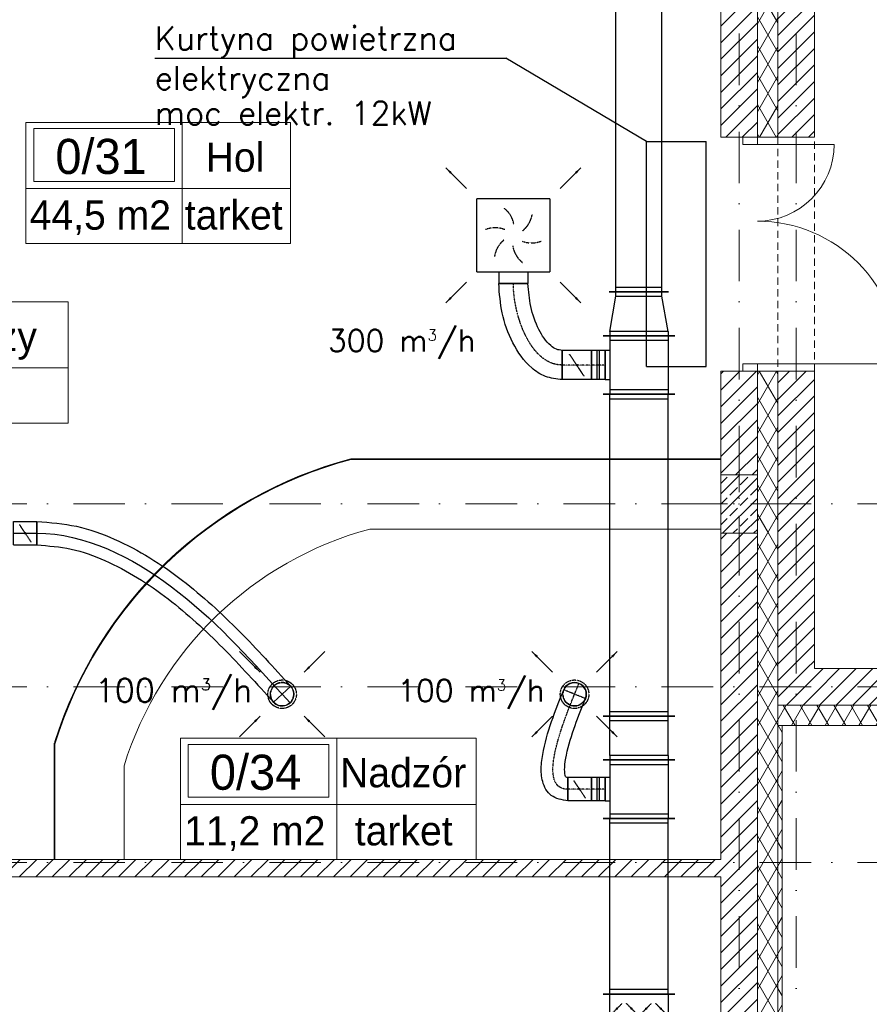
# Model space of a CAD drawing. Header units: millimetres. Extents: x -4612887 to -4536833, y -5457376 to -5415716.
# Tile 132 of 144: x -4567995 to -4562185, y -5433334 to -5426603. Entities that reach past the tile are written whole.
import ezdxf

# ---------------------------------------------------------------- set-up
doc = ezdxf.new("R2010")
doc.units = ezdxf.units.MM
doc.header["$MEASUREMENT"] = 0
for name, pattern in [('DASHDOT', [1, 0.5, -0.25, 0, -0.25]), ('DASHED', [0.75, 0.5, -0.25]), ('Kropki i Kreski', [670.277762, 352.777767, -176.388884, 0, -141.111112]), ('Przerywana b. gesta (2)', [80, 50, -30])]:
    doc.linetypes.add(name, pattern=pattern)
doc.layers.get('0').update_dxf_attribs({"color": 8, "lineweight": 18})
for name, color, linetype, lineweight in [('FLUID-N1', 7, 'Continuous', 30), ('FLUID-N1-150-ARRGR', 7, 'Continuous', 25), ('FLUID-W1', 7, 'Continuous', 30), ('FLUID-W1-160-ARRGR', 7, 'Continuous', 25), ('is_kurtyna_pow', 200, 'Continuous', 30), ('is_wnt_opis', 60, 'Continuous', 25), ('Linia', 8, 'Continuous', 18), ('Osie', 8, 'Continuous', 18), ('Slupy', 8, 'Continuous', 18), ('Strefy', 8, 'Continuous', 18), ('Ściany', 8, 'Continuous', 18), ('Ściany wewnętrzne', 7, 'Continuous', 18), ('Ściany zewnętrzne', 255, 'Continuous', 18)]:
    doc.layers.add(name, color=color, linetype=linetype, lineweight=lineweight)
doc.layers.add('FLUID-N1-SYM', color=7, linetype='Continuous')
doc.layers.add('FLUID-w1-SYM', color=7, linetype='Continuous')
doc.styles.add('FDBES', font='simplex.shx')
doc.styles.add('GENERATED_STYLE_3', font='txt')
doc.styles.add('GENERATED_STYLE_4', font='txt')
doc.linetypes.add('ZIGZAG', pattern='A,0.0001,-0.2,[131,ltypeshp.shx,S=0.2,R=0,X=-0.2,Y=0],-0.4,[131,ltypeshp.shx,S=0.2,R=180,X=0.2,Y=0],-0.2', length=0.8001)
doc.dimstyles.new('FDBES', dxfattribs={"dimscale": 50, "dimtxt": 4, "dimasz": 2.5, "dimexe": 0.8, "dimexo": 2, "dimgap": 1, "dimtad": 1, "dimdsep": 46, "dimtxsty": 'FDBES', "dimcen": 2.5, "dimclrd": 4, "dimclre": 5, "dimadec": 0, "dimazin": 0, "dimtfac": 1, "dimtmove": 0, "dimatfit": 3, "dimfxl": 1, "dimarcsym": 0})
pattern_1 = [(45, (-4559356.9, -5416807.61), (-56.56854, 56.56854), [])]
pattern_2 = [(60, (-4559356.9, -5416807.61), (-86.60254, 50), []), (120, (-4559356.9, -5416807.61), (86.60254, 50), [])]

# ---------------------------------------------------------------- blocks, each defined once
blk = doc.blocks.new('*U854')
at = {"color": 0, "linetype": 'ByBlock', "lineweight": -2}
for p, q in [((-250, -250), (-250, 250)), ((250, 250), (-250, 250)), ((250, 250), (250, -250)), ((-250, -250), (250, -250)), ((-100, -250), (-100, -330)), ((100, -250), (100, -330))]:
    blk.add_line(p, q, dxfattribs=at)
at = {"color": 162, "linetype": 'Continuous', "lineweight": -2}
blk.add_line((100, -330), (-100, -330), dxfattribs=at)
at = {"color": 7, "linetype": 'DASHED'}
for centre, start, end in [((-170.8, 45.8), 8.19859, 51.80141), ((-45.8, 170.8), 308.19859, 351.80141), ((-125, -125), 68.19859, 111.80141), ((45.8, -170.8), 128.19859, 171.80141), ((125, 125), 248.19859, 291.80141), ((170.8, -45.8), 188.19859, 231.80141)]:
    blk.add_arc(centre, 176.8, start, end, dxfattribs=at)
blk = doc.blocks.new('*U853')
at = {"color": 7, "linetype": 'DASHED'}
blk.add_circle((0, 0), 97.5, dxfattribs=at)
at = {"color": 0, "linetype": 'ByBlock', "lineweight": -2}
blk.add_circle((0, 0), 80, dxfattribs=at)
blk = doc.blocks.new('*U370')
at = {"color": 7, "linetype": 'DASHED'}
blk.add_circle((0, 0), 97.5, dxfattribs=at)
at = {"color": 0, "linetype": 'ByBlock', "lineweight": -2}
blk.add_circle((0, 0), 80, dxfattribs=at)
blk = doc.blocks.new('*U1054')
at = {"color": 162, "linetype": 'Continuous', "lineweight": -2}
for p, q in [((-100, -245), (-100, 245)), ((100, 245), (100, -245))]:
    blk.add_line(p, q, dxfattribs=at)
at = {"color": 0, "linetype": 'ByBlock', "lineweight": -2}
for p, q in [((-100, 200), (100, 200)), ((100, -200), (-100, -200))]:
    blk.add_line(p, q, dxfattribs=at)
at = {"color": 7, "linetype": 'DASHED'}
for p, q in [((0, 150), (-35.4, 185.4)), ((0, 150), (35.4, 114.6)), ((0, 50), (35.4, 85.4)), ((0, 50), (-35.4, 14.6)), ((0, -50), (-35.4, -14.6)), ((0, -50), (35.4, -85.4)), ((0, -150), (35.4, -114.6)), ((0, -150), (-35.4, -185.4))]:
    blk.add_line(p, q, dxfattribs=at)
at = {"color": 7, "linetype": 'Continuous'}
for points in [[(-4, 150, 8, 8, 1), (4, 150, 8, 8, 1)], [(-4, 50, 8, 8, 1), (4, 50, 8, 8, 1)], [(-4, -50, 8, 8, 1), (4, -50, 8, 8, 1)], [(-4, -150, 8, 8, 1), (4, -150, 8, 8, 1)]]:
    blk.add_lwpolyline(points, format="xyseb", close=True, dxfattribs=at)
blk = doc.blocks.new('*U1055')
at = {"color": 162, "linetype": 'Continuous', "lineweight": -2}
for p, q in [((-600, -245), (-600, 245)), ((600, 245), (600, -245))]:
    blk.add_line(p, q, dxfattribs=at)
at = {"color": 0, "linetype": 'ByBlock', "lineweight": -2}
for p, q in [((-600, 200), (600, 200)), ((-600, -200), (600, -200))]:
    blk.add_line(p, q, dxfattribs=at)
at = {"color": 7, "linetype": 'Continuous'}
for p, q in [((-570, -200), (-570, 200)), ((570, 200), (570, -200))]:
    blk.add_line(p, q, dxfattribs=at)
blk = doc.blocks.new('*U1056')
at = {"color": 162, "linetype": 'Continuous', "lineweight": -2}
for p, q in [((-200, -245), (-200, 245)), ((200, 245), (200, -245)), ((80, -230), (-80, -230))]:
    blk.add_line(p, q, dxfattribs=at)
at = {"color": 0, "linetype": 'ByBlock', "lineweight": -2}
for p, q in [((-200, 200), (200, 200)), ((-200, -200), (200, -200)), ((-80, -200), (-80, -230)), ((80, -230), (80, -200))]:
    blk.add_line(p, q, dxfattribs=at)
at = {"color": 7, "linetype": 'Continuous'}
for p, q in [((-170, -200), (-170, 200)), ((170, 200), (170, -200))]:
    blk.add_line(p, q, dxfattribs=at)
blk = doc.blocks.new('*U1057')
at = {"color": 162, "linetype": 'Continuous', "lineweight": -2}
for p, q in [((-80, -80), (-80, 80)), ((80, 80), (80, -80))]:
    blk.add_line(p, q, dxfattribs=at)
at = {"color": 0, "linetype": 'ByBlock', "lineweight": -2}
for p, q in [((-80, 80), (80, 80)), ((-80, -80), (80, -80))]:
    blk.add_line(p, q, dxfattribs=at)
at = {"color": 7, "linetype": 'DASHED'}
blk.add_line((-40, 60), (40, -60), dxfattribs=at)
at = {"color": 7, "linetype": 'Continuous'}
blk.add_lwpolyline([(-4, 0, 8, 8, 1), (4, 0, 8, 8, 1)], format="xyseb", close=True, dxfattribs=at)
at = {"layer": 'FLUID-N1-SYM', "color": 7, "linetype": 'DASHDOT'}
blk.add_line((-80, 0), (80, 0), dxfattribs=at)
blk = doc.blocks.new('*U1058')
at = {"color": 162, "linetype": 'Continuous', "lineweight": -2}
for p, q in [((-47.5, -80), (-47.5, 80)), ((47.5, 80), (47.5, -80))]:
    blk.add_line(p, q, dxfattribs=at)
at = {"color": 0, "linetype": 'ByBlock', "lineweight": -2}
for p, q in [((-47.5, 80), (47.5, 80)), ((-47.5, -80), (47.5, -80))]:
    blk.add_line(p, q, dxfattribs=at)
at = {"color": 7, "linetype": 'Continuous'}
for p, q in [((-7.5, 80), (-7.5, -80)), ((7.5, 80), (7.5, -80))]:
    blk.add_line(p, q, dxfattribs=at)
at = {"layer": 'FLUID-N1-SYM', "color": 7, "linetype": 'DASHDOT'}
blk.add_line((-47.5, 0), (47.5, 0), dxfattribs=at)
blk = doc.blocks.new('*U1059')
at = {"color": 162, "linetype": 'Continuous', "lineweight": -2}
blk.add_line((-45, -569.5), (-45, -729.5), dxfattribs=at)
at = {"color": 0, "linetype": 'ByBlock', "lineweight": -2}
blk.add_arc((0, 0), 80, 338.03005, 158.03005, dxfattribs=at)
at = {"color": 7, "linetype": 'DASHED', "lineweight": -2}
blk.add_arc((0, 0), 80, 158.03005, 338.03005, dxfattribs=at)
at = {"color": 162, "linetype": 'ZIGZAG', "lineweight": -2, "ltscale": 50}
for points in [[(-45, -729.5), (-159, -692.1), (-218.1, -597.3), (-227.4, -493.2), (-212.7, -384.1), (-147.2, -159.6), (-74.2, 29.9)], [(-45, -569.5), (-58.4, -567.6), (-63.8, -555.3), (-67.6, -500.9), (-56, -416.3), (3.6, -213.2), (74.2, -29.9)]]:
    blk.add_spline(points, degree=3, dxfattribs=at)
at = {"layer": 'FLUID-N1-SYM', "color": 7, "linetype": 'DASHDOT'}
for p, q in [((0, 0), (29.9, 74.2)), ((74.2, -29.9), (-74.2, 29.9))]:
    blk.add_line(p, q, dxfattribs=at)
at = {"layer": 'FLUID-N1-SYM', "color": 7, "linetype": 'DASHDOT', "start_tangent": (-1, 0), "end_tangent": (0.37412, 0.92738)}
blk.add_spline([(-45, -649.5), (0, 0)], degree=3, dxfattribs=at)
blk = doc.blocks.new('*U1060')
at = {"color": 162, "linetype": 'Continuous', "lineweight": -2}
for p, q in [((-150, -245), (-150, 245)), ((150, 245), (150, -245))]:
    blk.add_line(p, q, dxfattribs=at)
at = {"color": 0, "linetype": 'ByBlock', "lineweight": -2}
for p, q in [((-120, 200), (-150, 200)), ((-120, 200), (120, 200)), ((120, 200), (150, 200)), ((-120, -200), (-150, -200)), ((-120, -200), (120, -200)), ((120, -200), (150, -200))]:
    blk.add_line(p, q, dxfattribs=at)
at = {"color": 7, "linetype": 'Continuous'}
for p, q in [((-120, -200), (-120, 200)), ((120, 200), (120, -200))]:
    blk.add_line(p, q, dxfattribs=at)
blk = doc.blocks.new('*U1061')
at = {"color": 162, "linetype": 'Continuous', "lineweight": -2}
for p, q in [((-1100, -245), (-1100, 245)), ((1100, 245), (1100, -245))]:
    blk.add_line(p, q, dxfattribs=at)
at = {"color": 0, "linetype": 'ByBlock', "lineweight": -2}
for p, q in [((-1100, 200), (1100, 200)), ((-1100, -200), (1100, -200))]:
    blk.add_line(p, q, dxfattribs=at)
at = {"color": 7, "linetype": 'Continuous'}
for p, q in [((-1070, -200), (-1070, 200)), ((1070, 200), (1070, -200))]:
    blk.add_line(p, q, dxfattribs=at)
blk = doc.blocks.new('*U1062')
at = {"color": 162, "linetype": 'Continuous', "lineweight": -2}
for p, q in [((-200, -245), (-200, 245)), ((200, 245), (200, -245)), ((100, -230), (-100, -230))]:
    blk.add_line(p, q, dxfattribs=at)
at = {"color": 0, "linetype": 'ByBlock', "lineweight": -2}
for p, q in [((-200, 200), (200, 200)), ((-200, -200), (200, -200)), ((-100, -200), (-100, -230)), ((100, -230), (100, -200))]:
    blk.add_line(p, q, dxfattribs=at)
at = {"color": 7, "linetype": 'Continuous'}
for p, q in [((-170, -200), (-170, 200)), ((170, 200), (170, -200))]:
    blk.add_line(p, q, dxfattribs=at)
blk = doc.blocks.new('*U1063')
at = {"color": 162, "linetype": 'Continuous', "lineweight": -2}
for p, q in [((-100, -100), (-100, 100)), ((100, 100), (100, -100))]:
    blk.add_line(p, q, dxfattribs=at)
at = {"color": 0, "linetype": 'ByBlock', "lineweight": -2}
for p, q in [((-100, 100), (100, 100)), ((-100, -100), (100, -100))]:
    blk.add_line(p, q, dxfattribs=at)
at = {"color": 7, "linetype": 'DASHED'}
blk.add_line((-50, 75), (50, -75), dxfattribs=at)
at = {"color": 7, "linetype": 'Continuous'}
blk.add_lwpolyline([(-4, 0, 8, 8, 1), (4, 0, 8, 8, 1)], format="xyseb", close=True, dxfattribs=at)
at = {"layer": 'FLUID-N1-SYM', "color": 7, "linetype": 'DASHDOT'}
blk.add_line((-100, 0), (100, 0), dxfattribs=at)
blk = doc.blocks.new('*U1064')
at = {"color": 162, "linetype": 'Continuous', "lineweight": -2}
for p, q in [((-47.5, -100), (-47.5, 100)), ((47.5, 100), (47.5, -100))]:
    blk.add_line(p, q, dxfattribs=at)
at = {"color": 0, "linetype": 'ByBlock', "lineweight": -2}
for p, q in [((-47.5, 100), (47.5, 100)), ((-47.5, -100), (47.5, -100))]:
    blk.add_line(p, q, dxfattribs=at)
at = {"color": 7, "linetype": 'Continuous'}
for p, q in [((-7.5, 100), (-7.5, -100)), ((7.5, 100), (7.5, -100))]:
    blk.add_line(p, q, dxfattribs=at)
at = {"layer": 'FLUID-N1-SYM', "color": 7, "linetype": 'DASHDOT'}
blk.add_line((-47.5, 0), (47.5, 0), dxfattribs=at)
blk = doc.blocks.new('*U1065')
at = {"color": 162, "linetype": 'Continuous', "lineweight": -2}
for p, q in [((-100, 0), (100, 0)), ((333.8, -456.6), (333.8, -656.6))]:
    blk.add_line(p, q, dxfattribs=at)
at = {"color": 162, "linetype": 'ZIGZAG', "lineweight": -2, "ltscale": 50}
for points in [[(333.8, -456.6), (295, -448.9), (255.2, -423.9), (175.1, -314.5), (119.2, -155.7), (100, 0)], [(333.8, -656.6), (219.6, -634.2), (125.5, -576.2), (-3.6, -404.4), (-75.7, -200.7), (-100, 0)]]:
    blk.add_spline(points, degree=3, dxfattribs=at)
at = {"layer": 'FLUID-N1-SYM', "color": 7, "linetype": 'DASHDOT', "start_tangent": (-1, 0), "end_tangent": (0, 1)}
blk.add_spline([(333.8, -556.6), (0, 0)], degree=3, dxfattribs=at)
blk = doc.blocks.new('*U1066')
at = {"color": 162, "linetype": 'Continuous', "lineweight": -2}
for p, q in [((-150, -245), (-150, 245)), ((150, 202.5), (150, -202.5))]:
    blk.add_line(p, q, dxfattribs=at)
at = {"color": 0, "linetype": 'ByBlock', "lineweight": -2}
for p, q in [((-120, 200), (-150, 200)), ((-120, 200), (120, 157.5)), ((120, 157.5), (150, 157.5)), ((-120, -200), (-150, -200)), ((-120, -200), (120, -157.5)), ((120, -157.5), (150, -157.5))]:
    blk.add_line(p, q, dxfattribs=at)
at = {"color": 7, "linetype": 'Continuous'}
for p, q in [((-120, -200), (-120, 200)), ((120, 157.5), (120, -157.5))]:
    blk.add_line(p, q, dxfattribs=at)
blk = doc.blocks.new('*U1067')
at = {"color": 162, "linetype": 'Continuous', "lineweight": -2}
for p, q in [((-1550, -202.5), (-1550, 202.5)), ((1550, 202.5), (1550, -202.5))]:
    blk.add_line(p, q, dxfattribs=at)
at = {"color": 0, "linetype": 'ByBlock', "lineweight": -2}
for p, q in [((-1550, 157.5), (1550, 157.5)), ((-1550, -157.5), (1550, -157.5))]:
    blk.add_line(p, q, dxfattribs=at)
at = {"color": 7, "linetype": 'Continuous'}
for p, q in [((-1520, -157.5), (-1520, 157.5)), ((1520, 157.5), (1520, -157.5))]:
    blk.add_line(p, q, dxfattribs=at)
blk = doc.blocks.new('*U377')
at = {"color": 32, "linetype": 'Continuous', "lineweight": -2}
for p, q in [((-80, -80), (-80, 80)), ((80, 80), (80, -80))]:
    blk.add_line(p, q, dxfattribs=at)
at = {"color": 0, "linetype": 'ByBlock', "lineweight": -2}
for p, q in [((-80, 80), (80, 80)), ((-80, -80), (80, -80))]:
    blk.add_line(p, q, dxfattribs=at)
at = {"color": 7, "linetype": 'DASHED'}
blk.add_line((-40, 60), (40, -60), dxfattribs=at)
at = {"color": 7, "linetype": 'Continuous'}
blk.add_lwpolyline([(-4, 0, 8, 8, 1), (4, 0, 8, 8, 1)], format="xyseb", close=True, dxfattribs=at)
at = {"layer": 'FLUID-w1-SYM', "color": 7, "linetype": 'Continuous'}
blk.add_line((-80, 0), (80, 0), dxfattribs=at)
blk = doc.blocks.new('*U389')
at = {"color": 32, "linetype": 'Continuous', "lineweight": -2}
blk.add_line((-1677.5, 1020.5), (-1677.5, 1180.5), dxfattribs=at)
at = {"color": 7, "linetype": 'DASHED', "lineweight": -2}
blk.add_arc((0, 0), 80, 42.50915, 222.50915, dxfattribs=at)
at = {"color": 0, "linetype": 'ByBlock', "lineweight": -2}
blk.add_arc((0, 0), 80, 222.50915, 42.50915, dxfattribs=at)
at = {"color": 32, "linetype": 'ZIGZAG', "lineweight": -2, "ltscale": 50}
for points in [[(-1677.5, 1180.5), (-1406.2, 1147.9), (-1147.6, 1060.3), (-905.2, 932.6), (-682.1, 778.4), (-291.4, 428.6), (59, 54.1)], [(-1677.5, 1020.5), (-1442.9, 992.1), (-1211.8, 913.7), (-988.9, 796.2), (-779.4, 651.4), (-405.2, 316.1), (-59, -54.1)]]:
    blk.add_spline(points, degree=3, dxfattribs=at)
at = {"layer": 'FLUID-w1-SYM', "color": 7, "linetype": 'Continuous'}
for p, q in [((-59, -54.1), (59, 54.1)), ((0, 0), (54.1, -59))]:
    blk.add_line(p, q, dxfattribs=at)
at = {"layer": 'FLUID-w1-SYM', "color": 7, "linetype": 'Continuous', "start_tangent": (1, 0), "end_tangent": (0.675708, -0.737169)}
blk.add_spline([(-1677.5, 1100.5), (-757.4, 735.1), (0, 0)], degree=3, dxfattribs=at)
blk = doc.blocks.new('A$C275F75B2')
at = {"layer": 'is_kurtyna_pow'}
for p, q in [((-408, 769), (0, 769)), ((-408, -769), (-408, 769)), ((0, -769), (0, 769)), ((-408, -769), (0, -769))]:
    blk.add_line(p, q, dxfattribs=at)

msp = doc.modelspace()

# ---------------------------------------------------------------- hatches: boundary and pattern name
at = {"layer": 'Slupy', "linetype": 'Continuous'}
h = msp.add_hatch(dxfattribs=at)
h.set_pattern_fill('BETON_ZBROJONY', color=8, style=0, pattern_type=2)
h.set_pattern_definition([(45, (-4559356.9, -5416807.61), (-70.7107, 70.7107), []), (45, (-4559392.25, -5416772.26), (-70.7107, 70.7107), [75, -25])])
h.paths.add_polyline_path([(-4563200.7, -5430114.1), (-4562950.7, -5430114.1), (-4562950.7, -5429714.1), (-4563200.7, -5429714.1)])
at = {"layer": 'Ściany', "linetype": 'Continuous'}
for points in [[(-4565730.1, -5429605.1, 0.25709), (-4567754.7, -5431538.5), (-4567754.7, -5431555.3, -0.258503), (-4565729.4, -5429610.1)], [(-4563200.7, -5429605.1), (-4565730.1, -5429605.1), (-4565729.4, -5429610.1), (-4563200.7, -5429610.1)], [(-4567759.7, -5431548.1), (-4567759.7, -5432344.1), (-4567754.7, -5432344.1), (-4567754.7, -5431548.1)]]:
    msp.add_hatch(color=8, dxfattribs=at).paths.add_polyline_path(points)
h = msp.add_hatch(dxfattribs=at)
h.set_pattern_fill('IZOLACJA_MIĘKKA', color=8, style=0, pattern_type=2)
h.set_pattern_definition(pattern_2)
h.paths.add_polyline_path([(-4562810.7, -5431429.1), (-4562810.7, -5433569.1), (-4562780.7, -5433569.1), (-4562780.7, -5431429.1)])
at = {"layer": 'Ściany wewnętrzne', "linetype": 'Continuous'}
h = msp.add_hatch(dxfattribs=at)
h.set_pattern_fill('BLOCZKI_CERAMICZNE', color=8, style=0, pattern_type=2)
h.set_pattern_definition(pattern_1)
h.paths.add_polyline_path([(-4563200.7, -5432344.1), (-4569275.7, -5432344.1), (-4569155.7, -5432464.1), (-4563200.7, -5432464.1)])
at = {"layer": 'Ściany zewnętrzne', "linetype": 'Continuous'}
h = msp.add_hatch(dxfattribs=at)
h.set_pattern_fill('BLOCZKI_CERAMICZNE', color=8, style=0, pattern_type=2)
h.set_pattern_definition(pattern_1)
h.paths.add_polyline_path([(-4562810.7, -5421039.1), (-4562810.7, -5427405.6), (-4562560.7, -5427405.6), (-4562560.7, -5421039.1)])
h = msp.add_hatch(dxfattribs=at)
h.set_pattern_fill('BLOCZKI_CERAMICZNE', color=8, style=0, pattern_type=2)
h.set_pattern_definition(pattern_1)
h.paths.add_polyline_path([(-4563200.7, -5427405.6), (-4563050.7, -5427405.6), (-4562950.7, -5427405.6), (-4562950.7, -5425114.1), (-4563200.7, -5425114.1)])
h = msp.add_hatch(dxfattribs=at)
h.set_pattern_fill('IZOLACJA_MIĘKKA', color=8, style=0, pattern_type=2)
h.set_pattern_definition(pattern_2)
h.paths.add_polyline_path([(-4562950.7, -5425114.1), (-4562950.7, -5427405.6), (-4562810.7, -5427405.6), (-4562810.7, -5425114.1)])
h = msp.add_hatch(dxfattribs=at)
h.set_pattern_fill('BLOCZKI_CERAMICZNE', color=8, style=0, pattern_type=2)
h.set_pattern_definition(pattern_1)
h.paths.add_polyline_path([(-4563200.7, -5429714.1), (-4562950.7, -5429714.1), (-4562950.7, -5429005.6), (-4563050.7, -5429005.6), (-4563200.7, -5429005.6)])
h = msp.add_hatch(dxfattribs=at)
h.set_pattern_fill('IZOLACJA_MIĘKKA', color=8, style=0, pattern_type=2)
h.set_pattern_definition(pattern_2)
h.paths.add_polyline_path([(-4562810.7, -5429005.6), (-4562950.7, -5429005.6), (-4562950.7, -5429714.1), (-4562810.7, -5429714.1)])
h = msp.add_hatch(dxfattribs=at)
h.set_pattern_fill('BLOCZKI_CERAMICZNE', color=8, style=0, pattern_type=2)
h.set_pattern_definition(pattern_1)
h.paths.add_polyline_path([(-4562560.7, -5431039.1), (-4562560.7, -5429005.6), (-4562810.7, -5429005.6), (-4562810.7, -5431039.1)])
h = msp.add_hatch(dxfattribs=at)
h.set_pattern_fill('IZOLACJA_MIĘKKA', color=8, style=0, pattern_type=2)
h.set_pattern_definition(pattern_2)
h.paths.add_polyline_path([(-4562810.7, -5430114.1), (-4562810.7, -5429714.1), (-4562950.7, -5429714.1), (-4562950.7, -5430114.1)])
h = msp.add_hatch(dxfattribs=at)
h.set_pattern_fill('BLOCZKI_CERAMICZNE', color=8, style=0, pattern_type=2)
h.set_pattern_definition(pattern_1)
h.paths.add_polyline_path([(-4563200.7, -5430114.1), (-4563200.7, -5433539.1), (-4563000.7, -5433539.1), (-4562950.7, -5433539.1), (-4562950.7, -5430114.1)])
h = msp.add_hatch(dxfattribs=at)
h.set_pattern_fill('IZOLACJA_MIĘKKA', color=8, style=0, pattern_type=2)
h.set_pattern_definition(pattern_2)
h.paths.add_polyline_path([(-4562950.7, -5430114.1), (-4562950.7, -5433539.1), (-4562950.7, -5433569.1), (-4562810.7, -5433569.1), (-4562810.7, -5430114.1)])
h = msp.add_hatch(dxfattribs=at)
h.set_pattern_fill('BLOCZKI_CERAMICZNE', color=8, style=0, pattern_type=2)
h.set_pattern_definition(pattern_1)
h.paths.add_polyline_path([(-4562720.9, -5431289.1), (-4562560.7, -5431039.1), (-4562810.7, -5431039.1), (-4562810.7, -5431289.1)])
h = msp.add_hatch(dxfattribs=at)
h.set_pattern_fill('BLOCZKI_CERAMICZNE', color=8, style=0, pattern_type=2)
h.set_pattern_definition(pattern_1)
h.paths.add_polyline_path([(-4562560.7, -5431039.1), (-4562720.9, -5431289.1), (-4562560.7, -5431289.1)])
h = msp.add_hatch(dxfattribs=at)
h.set_pattern_fill('BLOCZKI_CERAMICZNE', color=8, style=0, pattern_type=2)
h.set_pattern_definition(pattern_1)
h.paths.add_polyline_path([(-4562560.7, -5431039.1), (-4562560.7, -5431289.1), (-4561517, -5431289.1), (-4561517, -5431039.1)])
h = msp.add_hatch(dxfattribs=at)
h.set_pattern_fill('IZOLACJA_MIĘKKA', color=8, style=0, pattern_type=2)
h.set_pattern_definition(pattern_2)
h.paths.add_polyline_path([(-4562810.7, -5431429.1), (-4561517, -5431429.1), (-4561517, -5431289.1), (-4562720.9, -5431289.1)])
h = msp.add_hatch(dxfattribs=at)
h.set_pattern_fill('IZOLACJA_MIĘKKA', color=8, style=0, pattern_type=2)
h.set_pattern_definition(pattern_2)
h.paths.add_polyline_path([(-4562810.7, -5431429.1), (-4562720.9, -5431289.1), (-4562810.7, -5431289.1)])

# ---------------------------------------------------------------- linework, layer by layer
at = {"layer": 'is_wnt_opis', "color": 2}
for p in [(-4567070.4, -5426866.5), (-4563708.7, -5427436.6)]:
    msp.add_line(p, (-4564671.5, -5426866.5), dxfattribs=at)
at = {"layer": 'Linia', "color": 8, "linetype": 'Continuous'}
for p, q in [((-4563200.7, -5429605.1), (-4565730.1, -5429605.1)), ((-4565600.7, -5430085.1), (-4563200.7, -5430085.1)), ((-4567759.7, -5431548.1), (-4567759.7, -5432344.1)), ((-4567281.7, -5431703), (-4567281.7, -5432344.1))]:
    msp.add_line(p, q, dxfattribs=at)
for radius, start, end in [(2922.9, 105.14619, 162.54591), (2425.7, 105.15949, 162.64988)]:
    msp.add_arc((-4564966.4, -5432426.4), radius, start, end, dxfattribs=at)
at = {"layer": 'Osie', "color": 8, "linetype": 'Kropki i Kreski'}
for p, q in [((-4563075.7, -5455207), (-4563075.7, -5416506)), ((-4562685.7, -5455207), (-4562685.7, -5416506)), ((-4551857, -5429914.1), (-4607179.5, -5429914.1)), ((-4551857, -5431164.1), (-4607179.5, -5431164.1)), ((-4551857, -5432364.1), (-4607179.5, -5432364.1))]:
    msp.add_line(p, q, dxfattribs=at)
at = {"layer": 'Slupy', "color": 8, "linetype": 'Continuous'}
for p, q in [((-4563075.7, -5429834.1), (-4563075.7, -5429634.1)), ((-4563155.7, -5429914.1), (-4563280.7, -5429914.1)), ((-4562995.7, -5429914.1), (-4562870.7, -5429914.1)), ((-4563075.7, -5429994.1), (-4563075.7, -5430194.1))]:
    msp.add_line(p, q, dxfattribs=at)
at = {"layer": 'Slupy', "color": 8, "linetype": 'Continuous', "flags": 128}
msp.add_lwpolyline([(-4563200.7, -5430114.1), (-4562950.7, -5430114.1), (-4562950.7, -5429714.1), (-4563200.7, -5429714.1)], close=True, dxfattribs=at)
at = {"layer": 'Slupy', "color": 8, "linetype": 'Continuous'}
msp.add_point((-4563075.7, -5429914.1), dxfattribs=at)
at = {"layer": 'Strefy', "color": 8, "linetype": 'Continuous'}
for p, q in [((-4567952.8, -5427306), (-4566142.3, -5427306)), ((-4567952.8, -5428134.2), (-4567952.8, -5427306)), ((-4566883.5, -5427306), (-4566883.5, -5428134.2)), ((-4566142.3, -5427306), (-4566142.3, -5428134.2)), ((-4567899.3, -5427347.4), (-4566937, -5427347.4)), ((-4567899.3, -5427708.8), (-4567899.3, -5427347.4)), ((-4566937, -5427347.4), (-4566937, -5427708.8)), ((-4566937, -5427708.8), (-4567899.3, -5427708.8)), ((-4567952.8, -5427757.7), (-4566142.3, -5427757.7)), ((-4566142.3, -5428134.2), (-4567952.8, -5428134.2)), ((-4571528.8, -5428532.4), (-4567664.8, -5428532.4)), ((-4567664.8, -5428532.4), (-4567664.8, -5429360.7)), ((-4571528.8, -5428984.2), (-4567664.8, -5428984.2)), ((-4567664.8, -5429360.7), (-4571528.8, -5429360.7)), ((-4566896.1, -5431515.9), (-4564874.2, -5431515.9)), ((-4566896.1, -5432344.1), (-4566896.1, -5431515.9)), ((-4566842.6, -5431557.3), (-4565880.3, -5431557.3)), ((-4566842.6, -5431918.7), (-4566842.6, -5431557.3)), ((-4565880.3, -5431557.3), (-4565880.3, -5431918.7)), ((-4565826.8, -5431515.9), (-4565826.8, -5432344.1)), ((-4564874.2, -5431515.9), (-4564874.2, -5432344.1)), ((-4566896.1, -5431967.6), (-4564874.2, -5431967.6)), ((-4565880.3, -5431918.7), (-4566842.6, -5431918.7)), ((-4564874.2, -5432344.1), (-4566896.1, -5432344.1))]:
    msp.add_line(p, q, dxfattribs=at)
at = {"layer": 'Ściany', "color": 8, "linetype": 'Continuous'}
for p, q in [((-4562810.7, -5427405.6), (-4562560.7, -5427405.6)), ((-4562810.7, -5429005.6), (-4562560.7, -5429005.6))]:
    msp.add_line(p, q, dxfattribs=at)
at = {"layer": 'Ściany', "color": 8, "linetype": 'Continuous', "flags": 128}
for points in [[(-4563200.7, -5429605.1), (-4565730.1, -5429605.1)], [(-4565729.4, -5429610.1), (-4563200.7, -5429610.1)], [(-4563200.7, -5429610.1), (-4563200.7, -5429605.1)], [(-4562810.7, -5431429.1), (-4562810.7, -5433569.1)], [(-4562780.7, -5431429.1), (-4562810.7, -5431429.1)], [(-4562780.7, -5433569.1), (-4562780.7, -5431429.1)], [(-4567754.7, -5431548.1), (-4567759.7, -5431548.1)], [(-4567759.7, -5431548.1), (-4567759.7, -5432344.1)], [(-4567754.7, -5431548.1), (-4567759.7, -5431548.1)], [(-4567754.7, -5431538.5), (-4567754.7, -5431548.1)], [(-4567754.7, -5431538.5), (-4567754.7, -5431548.1)], [(-4567754.7, -5432344.1), (-4567754.7, -5431555.3)], [(-4567759.7, -5432344.1), (-4567754.7, -5432344.1)], [(-4567759.7, -5432344.1), (-4567754.7, -5432344.1)]]:
    msp.add_lwpolyline(points, dxfattribs=at)
at = {"layer": 'Ściany', "color": 8, "linetype": 'Continuous'}
for radius, start, end in [(2902.2, 104.84442, 162.51607), (2897.2, 104.8573, 162.83277)]:
    msp.add_arc((-4564986.5, -5432410.4), radius, start, end, dxfattribs=at)
at = {"layer": 'Ściany wewnętrzne', "color": 8, "linetype": 'Continuous', "flags": 128}
for points in [[(-4563200.7, -5432344.1), (-4569275.7, -5432344.1)], [(-4569155.7, -5432464.1), (-4563200.7, -5432464.1)]]:
    msp.add_lwpolyline(points, dxfattribs=at)
at = {"layer": 'Ściany zewnętrzne', "color": 8, "linetype": 'Continuous'}
for p, q in [((-4562950.7, -5427405.6), (-4562950.7, -5425114.1)), ((-4563050.7, -5427405.6), (-4563200.7, -5427405.6)), ((-4562950.7, -5427405.6), (-4563050.7, -5427405.6)), ((-4563050.7, -5427405.6), (-4563050.7, -5427455.6)), ((-4562950.7, -5427405.6), (-4563050.7, -5427405.6)), ((-4562950.7, -5427405.6), (-4563050.7, -5427405.6)), ((-4563050.7, -5427455.6), (-4562950.7, -5427455.6)), ((-4562810.7, -5427405.6), (-4562950.7, -5427405.6)), ((-4562950.7, -5427455.6), (-4562950.7, -5427405.6)), ((-4562950.7, -5427455.6), (-4562425.7, -5427455.6)), ((-4563050.7, -5429005.6), (-4563200.7, -5429005.6)), ((-4562950.7, -5428955.6), (-4563050.7, -5428955.6)), ((-4563050.7, -5428955.6), (-4563050.7, -5429005.6)), ((-4562950.7, -5429005.6), (-4563050.7, -5429005.6)), ((-4563050.7, -5429005.6), (-4562950.7, -5429005.6)), ((-4562950.7, -5429005.6), (-4563050.7, -5429005.6)), ((-4562950.7, -5429005.6), (-4562950.7, -5428955.6)), ((-4562950.7, -5428955.6), (-4561975.7, -5428955.6)), ((-4562950.7, -5429714.1), (-4562950.7, -5429005.6)), ((-4562810.7, -5429005.6), (-4562950.7, -5429005.6)), ((-4562950.7, -5429714.1), (-4562950.7, -5430114.1)), ((-4562950.7, -5433539.1), (-4562950.7, -5430114.1)), ((-4562720.9, -5431289.1), (-4562810.7, -5431289.1)), ((-4562720.9, -5431289.1), (-4562560.7, -5431289.1)), ((-4562560.7, -5431289.1), (-4561517, -5431289.1))]:
    msp.add_line(p, q, dxfattribs=at)
at = {"layer": 'Ściany zewnętrzne', "color": 8, "linetype": 'Continuous', "flags": 128}
for points in [[(-4562810.7, -5427405.6), (-4562810.7, -5417649.1)], [(-4563200.7, -5418039.1), (-4563200.7, -5427405.6)], [(-4562810.7, -5420789.1), (-4562810.7, -5427405.6)], [(-4562560.7, -5427405.6), (-4562560.7, -5421039.1)], [(-4563200.7, -5429005.6), (-4563200.7, -5432344.1)], [(-4562810.7, -5433569.1), (-4562810.7, -5429005.6)], [(-4562810.7, -5429005.6), (-4562810.7, -5431289.1)], [(-4562560.7, -5431039.1), (-4562560.7, -5429005.6)], [(-4561517, -5431039.1), (-4562560.7, -5431039.1)], [(-4562810.7, -5431429.1), (-4562810.7, -5431289.1)], [(-4562810.7, -5431429.1), (-4561517, -5431429.1)], [(-4563200.7, -5432464.1), (-4563200.7, -5433539.1)]]:
    msp.add_lwpolyline(points, dxfattribs=at)
at = {"layer": 'Ściany zewnętrzne', "color": 8, "linetype": 'Przerywana b. gesta (2)', "flags": 128}
for points in [[(-4562810.7, -5427405.6), (-4562810.7, -5429005.6)], [(-4562560.7, -5429005.6), (-4562560.7, -5427405.6)]]:
    msp.add_lwpolyline(points, dxfattribs=at)
at = {"layer": 'Ściany zewnętrzne', "color": 8, "linetype": 'Continuous'}
for centre, radius, start, end in [((-4562950.7, -5427455.6), 525, 270, 0), ((-4562950.7, -5428955.6), 975, 0, 90)]:
    msp.add_arc(centre, radius, start, end, dxfattribs=at)

# ---------------------------------------------------------------- block references
at = {"layer": 'FLUID-N1', "color": 162, "linetype": 'Continuous'}
for name, p, rotation in [('*U1067', (-4563760.7, -5426914.1), 90), ('*U1066', (-4563760.7, -5428614.1), 90), ('*U1062', (-4563760.7, -5428964.1), 270), ('*U1063', (-4564185.7, -5428964.1), 180), ('*U1064', (-4564038.2, -5428964.1), 180), ('*U1061', (-4563760.7, -5430264.1), 90), ('*U853', (-4564200.7, -5431214.6), 180), ('*U1060', (-4563760.7, -5431514.1), 90), ('*U1056', (-4563760.7, -5431864.1), 270), ('*U1057', (-4564165.7, -5431864.1), 180), ('*U1058', (-4564038.2, -5431864.1), 180), ('*U1055', (-4563760.7, -5432664.1), 90), ('*U1054', (-4563760.7, -5433364.1), 90)]:
    msp.add_blockref(name, p, dxfattribs=dict(at, rotation=rotation))
for name, p in [('*U854', (-4564619.4, -5428077.5)), ('*U1065', (-4564619.4, -5428407.5)), ('*U1059', (-4564200.7, -5431214.6))]:
    msp.add_blockref(name, p, dxfattribs=at)
at = {"layer": 'FLUID-W1', "color": 32, "linetype": 'Continuous'}
for name, p in [('*U377', (-4567958.2, -5430114.1)), ('*U389', (-4566200.7, -5431214.6))]:
    msp.add_blockref(name, p, dxfattribs=at)
at = {"layer": 'FLUID-W1', "color": 32, "linetype": 'Continuous', "rotation": 180}
msp.add_blockref('*U370', (-4566200.7, -5431214.6), dxfattribs=at)
at = {"layer": 'is_kurtyna_pow', "color": 2}
msp.add_blockref('A$C275F75B2', (-4563300.7, -5428205.6), dxfattribs=at)

# ---------------------------------------------------------------- texts
at = {"layer": 'FLUID-N1-150-ARRGR', "color": 60, "char_height": 150, "attachment_point": 5, "style": 'FDBES'}
for s, insert in [('300 m{\\A2;\\H0.5x;3}/h\\P', (-4565382.8, -5428822.3)), ('100 m{\\A2;\\H0.5x;3}/h\\P', (-4564909.3, -5431214.6))]:
    msp.add_mtext(s, dxfattribs=dict(at, insert=insert))
at = {"layer": 'FLUID-W1-160-ARRGR', "color": 60, "insert": (-4566944.5, -5431214.6), "char_height": 160, "attachment_point": 5, "style": 'FDBES'}
msp.add_mtext('100 m{\\A2;\\H0.5x;3}/h\\P', dxfattribs=at)
at = {"layer": 'is_wnt_opis', "color": 2, "style": 'FDBES'}
for s, p in [('Kurtyna powietrzna', (-4567070.5, -5426809.9)), ('elektryczna', (-4567070.5, -5427081.9)), ('moc elektr. 12kW', (-4567070.5, -5427321.9))]:
    msp.add_text(s, height=160, dxfattribs=at).set_placement(p)
at = {"layer": 'Strefy', "color": 8, "linetype": 'Continuous', "attachment_point": 4}
for s, insert, char_height, style in [('{0/31}', (-4567751.3, -5427539.6), 240, 'GENERATED_STYLE_4'), ('{Hol}', (-4566723.7, -5427544.3), 200, 'GENERATED_STYLE_3'), ('{tarket}', (-4566865.9, -5427939.6), 200, 'GENERATED_STYLE_3'), ('{44,5 m2}', (-4567927.3, -5427957.3), 200, 'GENERATED_STYLE_3'), ('{Przygotowanie lekarzy}', (-4570553.2, -5428798.6), 200, 'GENERATED_STYLE_3'), ('{0/34}', (-4566694.7, -5431749.5), 240, 'GENERATED_STYLE_4'), ('{Nadzór}', (-4565804.2, -5431752.4), 200, 'GENERATED_STYLE_3'), ('{11,2 m2}', (-4566870.7, -5432167.2), 200, 'GENERATED_STYLE_3'), ('{tarket}', (-4565703.4, -5432149.5), 200, 'GENERATED_STYLE_3')]:
    msp.add_mtext(s, dxfattribs=dict(at, insert=insert, char_height=char_height, style=style))

# ---------------------------------------------------------------- leaders
at = {"layer": 'FLUID-N1-150-ARRGR'}
for points in [[(-4565081.6, -5427615.4), (-4564940.2, -5427756.8)], [(-4564157.3, -5427615.4), (-4564298.7, -5427756.8)], [(-4565081.6, -5428539.6), (-4564940.2, -5428398.2)], [(-4564157.3, -5428539.6), (-4564298.7, -5428398.2)], [(-4564492.8, -5430922.5), (-4564351.4, -5431063.9)], [(-4563908.6, -5430922.5), (-4564050, -5431063.9)], [(-4564492.8, -5431506.7), (-4564351.4, -5431365.3)], [(-4563908.6, -5431506.7), (-4564050, -5431365.3)]]:
    msp.add_leader(points, dimstyle='FDBES', override={"dimscale": 20, "dimclrd": 7}, dxfattribs=at)
at = {"layer": 'FLUID-W1-160-ARRGR'}
for points in [[(-4566351.4, -5431063.9), (-4566492.8, -5430922.5)], [(-4566050, -5431063.9), (-4565908.6, -5430922.5)], [(-4566351.4, -5431365.3), (-4566492.8, -5431506.7)], [(-4566050, -5431365.3), (-4565908.6, -5431506.7)]]:
    msp.add_leader(points, dimstyle='FDBES', override={"dimscale": 20, "dimclrd": 7}, dxfattribs=at)

doc.saveas('drawing.dxf')
